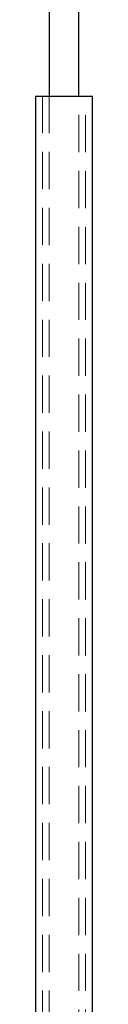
# Model space of a CAD drawing. Header units: millimetres. Extents: x 373 to 928, y 275 to 747.
# Tile 33 of 117: x 453.96 to 455.9, y 401.92 to 435.46. Entities that reach past the tile are written whole.
import ezdxf

# ---------------------------------------------------------------- set-up
doc = ezdxf.new("R2010")
doc.units = ezdxf.units.MM
doc.linetypes.add('HIDDEN', pattern=[1.905, 1.27, -0.635])

msp = doc.modelspace()

# ---------------------------------------------------------------- linework, layer by layer
at = {"color": 7, "linetype": 'Continuous', "lineweight": 25}
for p, q in [((454.43, 531.038), (454.43, 432.864)), ((455.43, 432.864), (455.43, 531.038)), ((453.96, 432.864), (453.96, 400.092)), ((453.96, 432.864), (455.9, 432.864)), ((455.9, 400.092), (455.9, 432.864))]:
    msp.add_line(p, q, dxfattribs=at)
at = {"color": 7, "linetype": 'HIDDEN', "lineweight": 18}
for p, q in [((454.2, 432.864), (454.2, 398.564)), ((454.43, 432.864), (454.43, 398.564)), ((455.43, 398.564), (455.43, 432.864)), ((455.66, 398.564), (455.66, 432.864))]:
    msp.add_line(p, q, dxfattribs=at)

doc.saveas('drawing.dxf')
